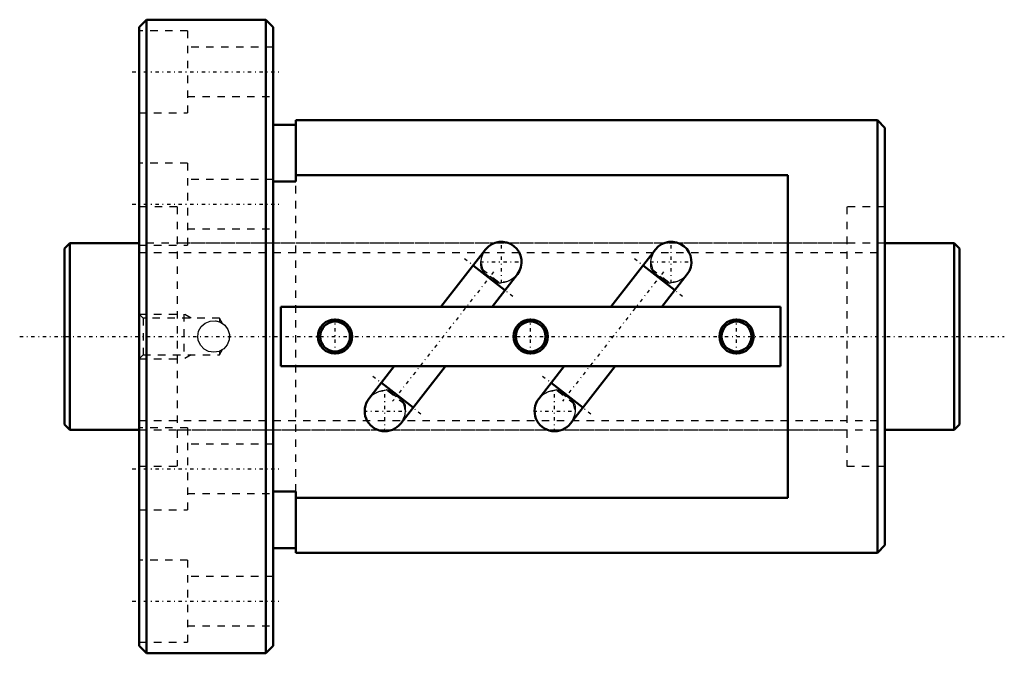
# Model space of a CAD drawing. Header units: millimetres. Extents: x -6 to 126, y -42 to 42.
import ezdxf

# ---------------------------------------------------------------- set-up
doc = ezdxf.new("R2010")
doc.units = ezdxf.units.MM
doc.linetypes.add('Center', pattern=[1.5, 0.45, -0.5, 0.05, -0.5])
doc.linetypes.add('Dashed', pattern=[2, 1, -1])
for name, color, linetype, lineweight in [('2d ConnectionPoints', 7, 'Continuous', 50), ('AM_0', 7, 'Continuous', 50), ('AM_5', 3, 'Continuous', 25), ('AM_7', 7, 'Center', 25), ('AM_9', 6, 'Dashed', 25)]:
    doc.layers.add(name, color=color, linetype=linetype, lineweight=lineweight)

# ---------------------------------------------------------------- blocks, each defined once
blk = doc.blocks.new('1_BIF2510V_5RR_Nut_0_in_BIF2510V_5RRG0_120LC0_000_0')
at = {"layer": 'AM_0'}
for p, q in [((11, 42.5), (10, 41.5)), ((27, 42.5), (11, 42.5)), ((11, 42.5), (11, -42.5)), ((28, 41.5), (27, 42.5)), ((27, 42.5), (27, -42.5)), ((10, 41.5), (10, -41.5)), ((28, 41.5), (28, -41.5)), ((31, 28.4), (28, 28.4)), ((31, 29), (31, 20.81)), ((109, 29), (31, 29)), ((110, 28), (109, 29)), ((109, 29), (109, -29)), ((110, 28), (110, -28)), ((97, 21.62), (31, 21.62)), ((97, -21.62), (97, 21.62)), ((31, 20.81), (28, 20.81)), ((56.46, 11.67), (50.47, 4)), ((79.23, 11.67), (73.24, 4)), ((59.05, 6.22), (54.8, 9.54)), ((81.82, 6.22), (77.57, 9.54)), ((57.32, 4), (60.72, 8.35)), ((80.09, 4), (83.49, 8.35)), ((96, 4), (29, 4)), ((29, 4), (29, -4)), ((96, -4), (96, 4)), ((29, -4), (96, -4)), ((44.22, -4), (40.82, -8.35)), ((45.08, -11.67), (51.07, -4)), ((66.99, -4), (63.59, -8.35)), ((67.85, -11.67), (73.84, -4)), ((42.49, -6.22), (46.74, -9.54)), ((65.26, -6.22), (69.51, -9.54)), ((28, -20.81), (31, -20.81)), ((31, -20.81), (31, -29)), ((31, -21.62), (97, -21.62)), ((28, -28.4), (31, -28.4)), ((31, -29), (109, -29)), ((109, -29), (110, -28)), ((10, -41.5), (11, -42.5)), ((27, -42.5), (28, -41.5)), ((11, -42.5), (27, -42.5))]:
    blk.add_line(p, q, dxfattribs=at)
for centre, radius in [((36.28, 0), 2.3), ((36.28, 0), 2), ((62.5, 0), 2.3), ((62.5, 0), 2), ((90.1, 0), 2.3), ((90.1, 0), 2)]:
    blk.add_circle(centre, radius, dxfattribs=at)
for centre, start, end in [((58.59, 10.01), 322, 142), ((81.36, 10.01), 322, 142), ((42.95, -10.01), 142, 322), ((65.72, -10.01), 142, 322)]:
    blk.add_arc(centre, 2.7, start, end, dxfattribs=at)
at = {"layer": 'AM_5', "linetype": 'Dashed'}
for p, q in [((10, 3), (16, 3)), ((17, 2.46), (16, 3)), ((16, 3), (16, -3)), ((17, -2.46), (16, -3)), ((10, -3), (16, -3))]:
    blk.add_line(p, q, dxfattribs=at)
at = {"layer": 'AM_7'}
for p, q in [((9.1, 35.5), (28.9, 35.5)), ((9.1, 17.75), (28.9, 17.75)), ((58.59, 7.17), (58.59, 12.84)), ((81.36, 7.17), (81.36, 12.84)), ((53.64, 10.45), (60.21, 5.31)), ((55.75, 10.01), (61.42, 10.01)), ((76.41, 10.45), (82.98, 5.31)), ((78.52, 10.01), (84.19, 10.01)), ((57.54, 8.67), (44, -8.67)), ((80.31, 8.67), (66.77, -8.67)), ((36.28, -2.42), (36.28, 2.42)), ((62.5, -2.42), (62.5, 2.42)), ((90.1, -2.42), (90.1, 2.42)), ((41.33, -5.31), (47.9, -10.45)), ((64.1, -5.31), (70.67, -10.45)), ((42.95, -12.84), (42.95, -7.17)), ((65.72, -12.84), (65.72, -7.17)), ((40.12, -10.01), (45.79, -10.01)), ((62.89, -10.01), (68.56, -10.01)), ((9.1, -17.75), (28.9, -17.75)), ((9.1, -35.5), (28.9, -35.5))]:
    blk.add_line(p, q, dxfattribs=at)
at = {"layer": 'AM_9'}
for p, q in [((16.5, 41), (10, 41)), ((16.5, 41), (16.5, 30)), ((28, 38.8), (16.5, 38.8)), ((16.5, 32.2), (28, 32.2)), ((10, 30), (16.5, 30)), ((16.5, 23.25), (10, 23.25)), ((16.5, 23.25), (16.5, 12.25)), ((28, 21.05), (16.5, 21.05)), ((31, -20.81), (31, 20.81)), ((15.1, 17.4), (10, 17.4)), ((15.1, 17.4), (15.1, -17.4)), ((110, 17.4), (104.9, 17.4)), ((104.9, 17.4), (104.9, -17.4)), ((16.5, 14.45), (28, 14.45)), ((10, 12.25), (16.5, 12.25)), ((104.9, 12.5), (15.1, 12.5)), ((55.87, 9.14), (58.41, 7.16)), ((56.25, 8.67), (56.12, 8.51)), ((56.2, 8.61), (57.81, 7.35)), ((57.85, 7.41), (56.25, 8.67)), ((78.64, 9.14), (81.18, 7.16)), ((79.02, 8.67), (78.89, 8.51)), ((78.97, 8.61), (80.58, 7.35)), ((80.62, 7.41), (79.02, 8.67)), ((57.85, 7.41), (57.73, 7.25)), ((80.62, 7.41), (80.5, 7.25)), ((10.54, 2.46), (10, 3)), ((20.8, 2.46), (10.54, 2.46)), ((10.54, 2.46), (10.54, -2.46)), ((21.21, 1.75), (20.8, 2.46)), ((20.8, 2.46), (20.8, 1.97)), ((17.89, -0.24), (17.88, 0.1)), ((22.22, 0), (22.12, 0.17)), ((22.12, -0.18), (22.22, 0)), ((22.12, -0.17), (22.12, -0.16)), ((22.12, -0.17), (22.12, -0.18)), ((10, -3), (10.54, -2.46)), ((10.54, -2.46), (20.8, -2.46)), ((20.8, -1.97), (20.75, -1.99)), ((20.8, -2.46), (21.21, -1.75)), ((20.8, -1.97), (20.8, -2.46)), ((45.67, -9.14), (43.13, -7.16)), ((43.69, -7.41), (43.81, -7.25)), ((43.69, -7.41), (45.29, -8.67)), ((45.34, -8.61), (43.73, -7.35)), ((68.44, -9.14), (65.9, -7.16)), ((66.46, -7.41), (66.58, -7.25)), ((66.46, -7.41), (68.06, -8.67)), ((68.11, -8.61), (66.5, -7.35)), ((45.29, -8.67), (45.42, -8.51)), ((68.06, -8.67), (68.19, -8.51)), ((16.5, -12.25), (10, -12.25)), ((15.1, -12.5), (104.9, -12.5)), ((16.5, -12.25), (16.5, -23.25)), ((28, -14.45), (16.5, -14.45)), ((10, -17.4), (15.1, -17.4)), ((104.9, -17.4), (110, -17.4)), ((16.5, -21.05), (28, -21.05)), ((10, -23.25), (16.5, -23.25)), ((16.5, -30), (10, -30)), ((16.5, -30), (16.5, -41)), ((28, -32.2), (16.5, -32.2)), ((16.5, -38.8), (28, -38.8)), ((10, -41), (16.5, -41))]:
    blk.add_line(p, q, dxfattribs=at)
for points in [[(55.87, 9.14), (55.85, 9.39), (55.84, 9.51), (55.84, 9.96), (55.89, 10.4), (56, 10.83), (56.18, 11.24), (56.42, 11.62)], [(78.64, 9.14), (78.62, 9.39), (78.61, 9.51), (78.61, 9.96), (78.66, 10.4), (78.77, 10.83), (78.95, 11.24), (79.19, 11.62)], [(60.68, 8.3), (60.56, 8.15), (60.22, 7.84), (59.83, 7.59), (59.4, 7.39), (58.94, 7.26), (58.57, 7.19), (58.41, 7.16)], [(83.45, 8.3), (83.33, 8.15), (82.99, 7.84), (82.6, 7.59), (82.17, 7.39), (81.71, 7.26), (81.34, 7.19), (81.18, 7.16)], [(17.88, 0), (17.99, 0.7), (18.33, 1.32), (18.86, 1.79), (19.52, 2.07), (20.23, 2.11), (20.91, 1.92), (21.49, 1.52), (21.91, 0.94), (22.11, 0.25), (22.08, -0.45), (21.81, -1.11), (21.35, -1.64), (20.73, -2), (20.03, -2.12), (19.33, -2.02), (18.71, -1.69), (18.22, -1.17), (17.94, -0.51), (17.88, 0)], [(20.26, 2.11), (20.31, 2.1), (20.8, 1.97)], [(22.12, 0.18), (22.12, 0.17), (22.12, 0.16), (22.12, 0.13), (22.12, 0.08), (22.12, 0.03), (22.12, -0.04), (22.12, -0.1), (22.12, -0.14), (22.12, -0.17)], [(21.21, -1.75), (21.19, -1.76), (21.12, -1.8), (20.8, -1.97)], [(40.86, -8.3), (40.98, -8.15), (41.32, -7.84), (41.71, -7.59), (42.14, -7.39), (42.6, -7.26), (42.97, -7.19), (43.13, -7.16)], [(63.63, -8.3), (63.75, -8.15), (64.09, -7.84), (64.48, -7.59), (64.91, -7.39), (65.37, -7.26), (65.74, -7.19), (65.9, -7.16)], [(45.67, -9.14), (45.69, -9.39), (45.7, -9.51), (45.7, -9.96), (45.65, -10.4), (45.54, -10.83), (45.36, -11.24), (45.12, -11.62)], [(68.44, -9.14), (68.46, -9.39), (68.47, -9.51), (68.47, -9.96), (68.42, -10.4), (68.31, -10.83), (68.13, -11.24), (67.89, -11.62)]]:
    blk.add_lwpolyline(points, dxfattribs=at)
for centre, start, end in [((58.59, 10.01), 142, 209.8084), ((81.36, 10.01), 142, 209.8084), ((58.59, 10.01), 232, 322), ((81.36, 10.01), 232, 322), ((42.95, -10.01), 52, 142), ((65.72, -10.01), 52, 142), ((42.95, -10.01), 322, 29.8084), ((65.72, -10.01), 322, 29.8084)]:
    blk.add_arc(centre, 2.7, start, end, dxfattribs=at)
for centre, major_axis, start_param, end_param in [((58, 9.25), (2.13, -1.66), 4.071846, 4.325072), ((80.77, 9.25), (2.13, -1.66), 4.071846, 4.325072), ((58, 9.25), (2.13, -1.66), 5.099706, 5.352932), ((80.77, 9.25), (2.13, -1.66), 5.099706, 5.352932), ((43.54, -9.25), (-2.13, 1.66), 5.099706, 5.352932), ((66.31, -9.25), (-2.13, 1.66), 5.099706, 5.352932), ((43.54, -9.25), (-2.13, 1.66), 4.071846, 4.325072), ((66.31, -9.25), (-2.13, 1.66), 4.071846, 4.325072)]:
    blk.add_ellipse(centre, major_axis=major_axis, ratio=0.642788, start_param=start_param, end_param=end_param, dxfattribs=at)
blk = doc.blocks.new('2_BIF2510V_5RR000_Shaft_0_in_BIF2510V_5RRG0_120LC0_000_0')
at = {"layer": 'AM_0'}
for p, q in [((0.7, 12.5), (0, 11.8)), ((10, 12.5), (0.7, 12.5)), ((0.7, 12.5), (0.7, -12.5)), ((119.3, 12.5), (110, 12.5)), ((120, 11.8), (119.3, 12.5)), ((119.3, 12.5), (119.3, -12.5)), ((0, 11.8), (0, -11.8)), ((120, 11.8), (120, -11.8)), ((0, -11.8), (0.7, -12.5)), ((119.3, -12.5), (120, -11.8)), ((0.7, -12.5), (10, -12.5)), ((110, -12.5), (119.3, -12.5))]:
    blk.add_line(p, q, dxfattribs=at)
at = {"layer": 'AM_5', "linetype": 'Dashed'}
for p, q in [((10, 11.273), (110, 11.273)), ((10, -11.273), (110, -11.273))]:
    blk.add_line(p, q, dxfattribs=at)
at = {"layer": 'AM_7'}
blk.add_line((-6, 0), (126, 0), dxfattribs=at)
at = {"layer": 'AM_9'}
for p, q in [((110, 12.5), (10, 12.5)), ((10, -12.5), (110, -12.5))]:
    blk.add_line(p, q, dxfattribs=at)

msp = doc.modelspace()

# ---------------------------------------------------------------- linework, layer by layer
at = {"layer": '2d ConnectionPoints'}
for p in [(0, 0), (10, 0)]:
    msp.add_point(p, dxfattribs=at)

# ---------------------------------------------------------------- block references
for name in ['1_BIF2510V_5RR_Nut_0_in_BIF2510V_5RRG0_120LC0_000_0', '2_BIF2510V_5RR000_Shaft_0_in_BIF2510V_5RRG0_120LC0_000_0']:
    msp.add_blockref(name, (0, 0))

doc.saveas('drawing.dxf')
